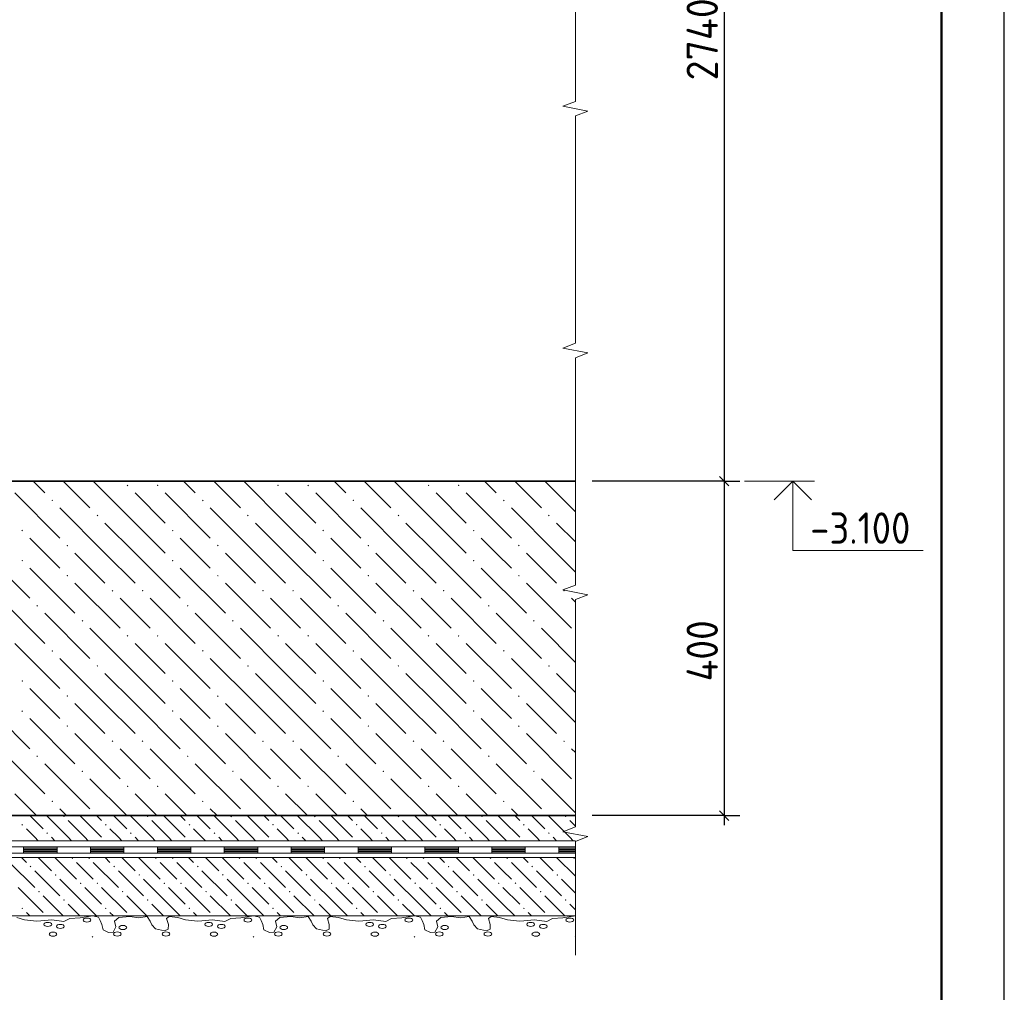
# Model space of a CAD drawing. Header units: millimetres. Extents: x 0 to 21000, y 0 to 14850.
# Tile 23 of 29: x 17075 to 21000, y 6456 to 10335. Entities that reach past the tile are written whole.
import ezdxf

# ---------------------------------------------------------------- set-up
doc = ezdxf.new("R2010")
doc.units = ezdxf.units.MM
for name, color, linetype, lineweight in [('Standard', 7, 'Continuous', 25), ('ЖБ Плита Фундамента верхний уровень', 7, 'Continuous', 35), ('Размерная линия_ общее', 7, 'Continuous', 13)]:
    doc.layers.add(name, color=color, linetype=linetype, lineweight=lineweight)
doc.styles.add('ISOCPEUR', font='txt')

msp = doc.modelspace()

# ---------------------------------------------------------------- hatches: boundary and pattern name
at = {"layer": 'Standard', "linetype": 'Continuous', "lineweight": 13, "transparency": 33554687}
for points in [[(17251.3, 7154.5), (17248.1, 7157.8), (17251.2, 7160.9), (17251.5, 7160.9), (17254.6, 7157.8)], [(17584.7, 7154.5), (17581.4, 7157.8), (17584.5, 7160.9), (17584.8, 7160.9), (17587.9, 7157.8)], [(17918, 7154.5), (17914.7, 7157.8), (17917.9, 7160.9), (17918.1, 7160.9), (17921.2, 7157.8)], [(18251.3, 7154.5), (18248.1, 7157.8), (18251.2, 7160.9), (18251.5, 7160.9), (18254.6, 7157.8)], [(18584.7, 7154.5), (18581.4, 7157.8), (18584.5, 7160.9), (18584.8, 7160.9), (18587.9, 7157.8)], [(18918, 7154.5), (18914.7, 7157.8), (18917.9, 7160.9), (18918.1, 7160.9), (18921.2, 7157.8)], [(19251.3, 7154.5), (19248.1, 7157.8), (19251.2, 7160.9), (19251.5, 7160.9), (19254.6, 7157.8)], [(17084.7, 7121.2), (17081.4, 7124.4), (17084.7, 7127.7), (17087.9, 7124.4)], [(17418, 7121.2), (17414.7, 7124.4), (17418, 7127.7), (17421.2, 7124.4)], [(17751.3, 7121.2), (17748.1, 7124.4), (17751.3, 7127.7), (17754.6, 7124.4)], [(18084.7, 7121.2), (18081.4, 7124.4), (18084.7, 7127.7), (18087.9, 7124.4)], [(18418, 7121.2), (18414.7, 7124.4), (18418, 7127.7), (18421.2, 7124.4)], [(18751.3, 7121.2), (18748.1, 7124.4), (18751.3, 7127.7), (18754.6, 7124.4)], [(19084.7, 7121.2), (19081.4, 7124.4), (19084.7, 7127.7), (19087.9, 7124.4)], [(17184.7, 7087.9), (17181.4, 7091.1), (17184.7, 7094.4), (17187.9, 7091.1)], [(17518, 7087.9), (17514.7, 7091.1), (17518, 7094.4), (17521.2, 7091.1)], [(17851.3, 7087.9), (17848.1, 7091.1), (17851.3, 7094.4), (17854.6, 7091.1)], [(18184.7, 7087.9), (18181.4, 7091.1), (18184.7, 7094.4), (18187.9, 7091.1)], [(18518, 7087.9), (18514.7, 7091.1), (18518, 7094.4), (18521.2, 7091.1)], [(18851.3, 7087.9), (18848.1, 7091.1), (18851.3, 7094.4), (18854.6, 7091.1)], [(19184.7, 7087.9), (19181.4, 7091.1), (19184.7, 7094.4), (19187.9, 7091.1)], [(17084.5, 7060.9), (17084.7, 7061), (17084.8, 7060.9)], [(17417.9, 7060.9), (17418, 7061), (17418.1, 7060.9)], [(17751.2, 7060.9), (17751.3, 7061), (17751.5, 7060.9)], [(18084.5, 7060.9), (18084.7, 7061), (18084.8, 7060.9)], [(18417.9, 7060.9), (18418, 7061), (18418.1, 7060.9)], [(18751.2, 7060.9), (18751.3, 7061), (18751.5, 7060.9)], [(19084.5, 7060.9), (19084.7, 7061), (19084.8, 7060.9)], [(17284.7, 6987.9), (17281.4, 6991.1), (17284.5, 6994.2), (17284.8, 6994.2), (17287.9, 6991.1)], [(17351.3, 6987.9), (17348.1, 6991.1), (17351.2, 6994.2), (17351.5, 6994.2), (17354.6, 6991.1)], [(17618, 6987.9), (17614.7, 6991.1), (17617.9, 6994.2), (17618.1, 6994.2), (17621.2, 6991.1)], [(17684.7, 6987.9), (17681.4, 6991.1), (17684.5, 6994.2), (17684.8, 6994.2), (17687.9, 6991.1)], [(17951.3, 6987.9), (17948.1, 6991.1), (17951.2, 6994.2), (17951.5, 6994.2), (17954.6, 6991.1)], [(18018, 6987.9), (18014.7, 6991.1), (18017.9, 6994.2), (18018.1, 6994.2), (18021.2, 6991.1)], [(18284.7, 6987.9), (18281.4, 6991.1), (18284.5, 6994.2), (18284.8, 6994.2), (18287.9, 6991.1)], [(18351.3, 6987.9), (18348.1, 6991.1), (18351.2, 6994.2), (18351.5, 6994.2), (18354.6, 6991.1)], [(18618, 6987.9), (18614.7, 6991.1), (18617.9, 6994.2), (18618.1, 6994.2), (18621.2, 6991.1)], [(18684.7, 6987.9), (18681.4, 6991.1), (18684.5, 6994.2), (18684.8, 6994.2), (18687.9, 6991.1)], [(18951.3, 6987.9), (18948.1, 6991.1), (18951.2, 6994.2), (18951.5, 6994.2), (18954.6, 6991.1)], [(19018, 6987.9), (19014.7, 6991.1), (19017.9, 6994.2), (19018.1, 6994.2), (19021.2, 6991.1)], [(19284.7, 6987.9), (19281.4, 6991.1), (19284.5, 6994.2), (19284.8, 6994.2), (19287.9, 6991.1)], [(17118, 6954.5), (17114.7, 6957.8), (17118, 6961), (17121.2, 6957.8)], [(17451.3, 6954.5), (17448.1, 6957.8), (17451.3, 6961), (17454.6, 6957.8)], [(17784.7, 6954.5), (17781.4, 6957.8), (17784.7, 6961), (17787.9, 6957.8)], [(18118, 6954.5), (18114.7, 6957.8), (18118, 6961), (18121.2, 6957.8)], [(18451.3, 6954.5), (18448.1, 6957.8), (18451.3, 6961), (18454.6, 6957.8)], [(18784.7, 6954.5), (18781.4, 6957.8), (18784.7, 6961), (18787.9, 6957.8)], [(19118, 6954.5), (19114.7, 6957.8), (19118, 6961), (19121.2, 6957.8)], [(17218, 6921.2), (17214.7, 6924.4), (17218, 6927.7), (17221.2, 6924.4)], [(17551.3, 6921.2), (17548.1, 6924.4), (17551.3, 6927.7), (17554.6, 6924.4)], [(17884.7, 6921.2), (17881.4, 6924.4), (17884.7, 6927.7), (17887.9, 6924.4)], [(18218, 6921.2), (18214.7, 6924.4), (18218, 6927.7), (18221.2, 6924.4)], [(18551.3, 6921.2), (18548.1, 6924.4), (18551.3, 6927.7), (18554.6, 6924.4)], [(18884.7, 6921.2), (18881.4, 6924.4), (18884.7, 6927.7), (18887.9, 6924.4)], [(19218, 6921.2), (19214.7, 6924.4), (19218, 6927.7), (19221.2, 6924.4)], [(17318, 6887.9), (17314.7, 6891.1), (17318, 6894.4), (17321.2, 6891.1)], [(17384.7, 6887.9), (17381.4, 6891.1), (17384.7, 6894.4), (17387.9, 6891.1)], [(17651.3, 6887.9), (17648.1, 6891.1), (17651.3, 6894.4), (17654.6, 6891.1)], [(17718, 6887.9), (17714.7, 6891.1), (17718, 6894.4), (17721.2, 6891.1)], [(17984.7, 6887.9), (17981.4, 6891.1), (17984.7, 6894.4), (17987.9, 6891.1)], [(18051.3, 6887.9), (18048.1, 6891.1), (18051.3, 6894.4), (18054.6, 6891.1)], [(18318, 6887.9), (18314.7, 6891.1), (18318, 6894.4), (18321.2, 6891.1)], [(18384.7, 6887.9), (18381.4, 6891.1), (18384.7, 6894.4), (18387.9, 6891.1)], [(18651.3, 6887.9), (18648.1, 6891.1), (18651.3, 6894.4), (18654.6, 6891.1)], [(18718, 6887.9), (18714.7, 6891.1), (18718, 6894.4), (18721.2, 6891.1)], [(18984.7, 6887.9), (18981.4, 6891.1), (18984.7, 6894.4), (18987.9, 6891.1)], [(19051.3, 6887.9), (19048.1, 6891.1), (19051.3, 6894.4), (19054.6, 6891.1)], [(17151.3, 6854.5), (17148.1, 6857.8), (17151.3, 6861), (17154.6, 6857.8)], [(17484.7, 6854.5), (17481.4, 6857.8), (17484.7, 6861), (17487.9, 6857.8)], [(17818, 6854.5), (17814.7, 6857.8), (17818, 6861), (17821.2, 6857.8)], [(18151.3, 6854.5), (18148.1, 6857.8), (18151.3, 6861), (18154.6, 6857.8)], [(18484.7, 6854.5), (18481.4, 6857.8), (18484.7, 6861), (18487.9, 6857.8)], [(18818, 6854.5), (18814.7, 6857.8), (18818, 6861), (18821.2, 6857.8)], [(19151.3, 6854.5), (19148.1, 6857.8), (19151.3, 6861), (19154.6, 6857.8)], [(17084.7, 6787.9), (17081.4, 6791.1), (17084.7, 6794.4), (17087.9, 6791.1)], [(17251.3, 6821.2), (17248.1, 6824.4), (17251.3, 6827.7), (17254.6, 6824.4)], [(17418, 6787.9), (17414.7, 6791.1), (17418, 6794.4), (17421.2, 6791.1)], [(17584.7, 6821.2), (17581.4, 6824.4), (17584.7, 6827.7), (17587.9, 6824.4)], [(17751.3, 6787.9), (17748.1, 6791.1), (17751.3, 6794.4), (17754.6, 6791.1)], [(17918, 6821.2), (17914.7, 6824.4), (17918, 6827.7), (17921.2, 6824.4)], [(18084.7, 6787.9), (18081.4, 6791.1), (18084.7, 6794.4), (18087.9, 6791.1)], [(18251.3, 6821.2), (18248.1, 6824.4), (18251.3, 6827.7), (18254.6, 6824.4)], [(18418, 6787.9), (18414.7, 6791.1), (18418, 6794.4), (18421.2, 6791.1)], [(18584.7, 6821.2), (18581.4, 6824.4), (18584.7, 6827.7), (18587.9, 6824.4)], [(18751.3, 6787.9), (18748.1, 6791.1), (18751.3, 6794.4), (18754.6, 6791.1)], [(18918, 6821.2), (18914.7, 6824.4), (18918, 6827.7), (18921.2, 6824.4)], [(19084.7, 6787.9), (19081.4, 6791.1), (19084.7, 6794.4), (19087.9, 6791.1)], [(19251.3, 6821.2), (19248.1, 6824.4), (19251.3, 6827.7), (19254.6, 6824.4)], [(17184.5, 6760.9), (17184.7, 6761), (17184.8, 6760.9)], [(17517.9, 6760.9), (17518, 6761), (17518.1, 6760.9)], [(17851.2, 6760.9), (17851.3, 6761), (17851.5, 6760.9)], [(18184.5, 6760.9), (18184.7, 6761), (18184.8, 6760.9)], [(18517.9, 6760.9), (18518, 6761), (18518.1, 6760.9)], [(18851.2, 6760.9), (18851.3, 6761), (18851.5, 6760.9)], [(19184.5, 6760.9), (19184.7, 6761), (19184.8, 6760.9)], [(17362, 6677.6), (17365.2, 6680.8), (17368.5, 6677.6), (17365.2, 6674.3)], [(18003.6, 6677.6), (18006.9, 6680.8), (18010.1, 6677.6), (18006.9, 6674.3)], [(18645.3, 6677.6), (18648.6, 6680.8), (18651.8, 6677.6), (18648.6, 6674.3)], [(19290.2, 6680.8), (19290.2, 6674.3), (19287, 6677.6)]]:
    msp.add_hatch(color=7, dxfattribs=at).paths.add_polyline_path(points, flags=16)
at = {"layer": 'ЖБ Плита Фундамента верхний уровень', "linetype": 'Continuous', "lineweight": 18, "transparency": 33554687}
for points in [[(17501.4, 8477.8), (17504.7, 8481), (17507.9, 8477.8), (17504.7, 8474.5)], [(17621.4, 8477.8), (17624.7, 8481), (17627.9, 8477.8), (17624.7, 8474.5)], [(18101.4, 8477.8), (18104.7, 8481), (18107.9, 8477.8), (18104.7, 8474.5)], [(18221.4, 8477.8), (18224.7, 8481), (18227.9, 8477.8), (18224.7, 8474.5)], [(18701.4, 8477.8), (18704.7, 8481), (18707.9, 8477.8), (18704.7, 8474.5)], [(18821.4, 8477.8), (18824.7, 8481), (18827.9, 8477.8), (18824.7, 8474.5)], [(17201.4, 8417.8), (17204.7, 8421), (17207.9, 8417.8), (17204.7, 8414.5)], [(17801.4, 8417.8), (17804.7, 8421), (17807.9, 8417.8), (17804.7, 8414.5)], [(18401.4, 8417.8), (18404.7, 8421), (18407.9, 8417.8), (18404.7, 8414.5)], [(19001.4, 8417.8), (19004.7, 8421), (19007.9, 8417.8), (19004.7, 8414.5)], [(17381.4, 8357.8), (17384.7, 8361), (17387.9, 8357.8), (17384.7, 8354.5)], [(17981.4, 8357.8), (17984.7, 8361), (17987.9, 8357.8), (17984.7, 8354.5)], [(18581.4, 8357.8), (18584.7, 8361), (18587.9, 8357.8), (18584.7, 8354.5)], [(19181.4, 8357.8), (19184.7, 8361), (19187.9, 8357.8), (19184.7, 8354.5)], [(17081.4, 8297.8), (17084.7, 8301), (17087.9, 8297.8), (17084.7, 8294.5)], [(17681.4, 8297.8), (17684.7, 8301), (17687.9, 8297.8), (17684.7, 8294.5)], [(18281.4, 8297.8), (18284.7, 8301), (18287.9, 8297.8), (18284.7, 8294.5)], [(18881.4, 8297.8), (18884.7, 8301), (18887.9, 8297.8), (18884.7, 8294.5)], [(17261.4, 8237.8), (17264.7, 8241), (17267.9, 8237.8), (17264.7, 8234.5)], [(17861.4, 8237.8), (17864.7, 8241), (17867.9, 8237.8), (17864.7, 8234.5)], [(18461.4, 8237.8), (18464.7, 8241), (18467.9, 8237.8), (18464.7, 8234.5)], [(19061.4, 8237.8), (19064.7, 8241), (19067.9, 8237.8), (19064.7, 8234.5)], [(17081.4, 8177.8), (17084.7, 8181), (17087.9, 8177.8), (17084.7, 8174.5)], [(17681.4, 8177.8), (17684.7, 8181), (17687.9, 8177.8), (17684.7, 8174.5)], [(18281.4, 8177.8), (18284.7, 8181), (18287.9, 8177.8), (18284.7, 8174.5)], [(18881.4, 8177.8), (18884.7, 8181), (18887.9, 8177.8), (18884.7, 8174.5)], [(17261.4, 8117.8), (17264.7, 8121), (17267.9, 8117.8), (17264.7, 8114.5)], [(17861.4, 8117.8), (17864.7, 8121), (17867.9, 8117.8), (17864.7, 8114.5)], [(18461.4, 8117.8), (18464.7, 8121), (18467.9, 8117.8), (18464.7, 8114.5)], [(19061.4, 8117.8), (19064.7, 8121), (19067.9, 8117.8), (19064.7, 8114.5)], [(17441.4, 8057.8), (17444.7, 8061), (17447.9, 8057.8), (17444.7, 8054.5)], [(17561.4, 8057.8), (17564.7, 8061), (17567.9, 8057.8), (17564.7, 8054.5)], [(18041.4, 8057.8), (18044.7, 8061), (18047.9, 8057.8), (18044.7, 8054.5)], [(18161.4, 8057.8), (18164.7, 8061), (18167.9, 8057.8), (18164.7, 8054.5)], [(18641.4, 8057.8), (18644.7, 8061), (18647.9, 8057.8), (18644.7, 8054.5)], [(18761.4, 8057.8), (18764.7, 8061), (18767.9, 8057.8), (18764.7, 8054.5)], [(19241.4, 8057.8), (19244.7, 8061), (19247.9, 8057.8), (19244.7, 8054.5)], [(17141.4, 7997.8), (17144.7, 8001), (17147.9, 7997.8), (17144.7, 7994.5)], [(17741.4, 7997.8), (17744.7, 8001), (17747.9, 7997.8), (17744.7, 7994.5)], [(18341.4, 7997.8), (18344.7, 8001), (18347.9, 7997.8), (18344.7, 7994.5)], [(18941.4, 7997.8), (18944.7, 8001), (18947.9, 7997.8), (18944.7, 7994.5)], [(17321.4, 7937.8), (17324.7, 7941), (17327.9, 7937.8), (17324.7, 7934.5)], [(17921.4, 7937.8), (17924.7, 7941), (17927.9, 7937.8), (17924.7, 7934.5)], [(18521.4, 7937.8), (18524.7, 7941), (18527.9, 7937.8), (18524.7, 7934.5)], [(19121.4, 7937.8), (19124.7, 7941), (19127.9, 7937.8), (19124.7, 7934.5)], [(17501.4, 7877.8), (17504.7, 7881), (17507.9, 7877.8), (17504.7, 7874.5)], [(17621.4, 7877.8), (17624.7, 7881), (17627.9, 7877.8), (17624.7, 7874.5)], [(18101.4, 7877.8), (18104.7, 7881), (18107.9, 7877.8), (18104.7, 7874.5)], [(18221.4, 7877.8), (18224.7, 7881), (18227.9, 7877.8), (18224.7, 7874.5)], [(18701.4, 7877.8), (18704.7, 7881), (18707.9, 7877.8), (18704.7, 7874.5)], [(18821.4, 7877.8), (18824.7, 7881), (18827.9, 7877.8), (18824.7, 7874.5)], [(17201.4, 7817.8), (17204.7, 7821), (17207.9, 7817.8), (17204.7, 7814.5)], [(17801.4, 7817.8), (17804.7, 7821), (17807.9, 7817.8), (17804.7, 7814.5)], [(18401.4, 7817.8), (18404.7, 7821), (18407.9, 7817.8), (18404.7, 7814.5)], [(19001.4, 7817.8), (19004.7, 7821), (19007.9, 7817.8), (19004.7, 7814.5)], [(17381.4, 7757.8), (17384.7, 7761), (17387.9, 7757.8), (17384.7, 7754.5)], [(17981.4, 7757.8), (17984.7, 7761), (17987.9, 7757.8), (17984.7, 7754.5)], [(18581.4, 7757.8), (18584.7, 7761), (18587.9, 7757.8), (18584.7, 7754.5)], [(19181.4, 7757.8), (19184.7, 7761), (19187.9, 7757.8), (19184.7, 7754.5)], [(17081.4, 7697.8), (17084.7, 7701), (17087.9, 7697.8), (17084.7, 7694.5)], [(17681.4, 7697.8), (17684.7, 7701), (17687.9, 7697.8), (17684.7, 7694.5)], [(18281.4, 7697.8), (18284.7, 7701), (18287.9, 7697.8), (18284.7, 7694.5)], [(18881.4, 7697.8), (18884.7, 7701), (18887.9, 7697.8), (18884.7, 7694.5)], [(17261.4, 7637.8), (17264.7, 7641), (17267.9, 7637.8), (17264.7, 7634.5)], [(17861.4, 7637.8), (17864.7, 7641), (17867.9, 7637.8), (17864.7, 7634.5)], [(18461.4, 7637.8), (18464.7, 7641), (18467.9, 7637.8), (18464.7, 7634.5)], [(19061.4, 7637.8), (19064.7, 7641), (19067.9, 7637.8), (19064.7, 7634.5)], [(17081.4, 7577.8), (17084.7, 7581), (17087.9, 7577.8), (17084.7, 7574.5)], [(17681.4, 7577.8), (17684.7, 7581), (17687.9, 7577.8), (17684.7, 7574.5)], [(18281.4, 7577.8), (18284.7, 7581), (18287.9, 7577.8), (18284.7, 7574.5)], [(18881.4, 7577.8), (18884.7, 7581), (18887.9, 7577.8), (18884.7, 7574.5)], [(17261.4, 7517.8), (17264.7, 7521), (17267.9, 7517.8), (17264.7, 7514.5)], [(17861.4, 7517.8), (17864.7, 7521), (17867.9, 7517.8), (17864.7, 7514.5)], [(18461.4, 7517.8), (18464.7, 7521), (18467.9, 7517.8), (18464.7, 7514.5)], [(19061.4, 7517.8), (19064.7, 7521), (19067.9, 7517.8), (19064.7, 7514.5)], [(17441.4, 7457.8), (17444.7, 7461), (17447.9, 7457.8), (17444.7, 7454.5)], [(17561.4, 7457.8), (17564.7, 7461), (17567.9, 7457.8), (17564.7, 7454.5)], [(18041.4, 7457.8), (18044.7, 7461), (18047.9, 7457.8), (18044.7, 7454.5)], [(18161.4, 7457.8), (18164.7, 7461), (18167.9, 7457.8), (18164.7, 7454.5)], [(18641.4, 7457.8), (18644.7, 7461), (18647.9, 7457.8), (18644.7, 7454.5)], [(18761.4, 7457.8), (18764.7, 7461), (18767.9, 7457.8), (18764.7, 7454.5)], [(19241.4, 7457.8), (19244.7, 7461), (19247.9, 7457.8), (19244.7, 7454.5)], [(17141.4, 7397.8), (17144.7, 7401), (17147.9, 7397.8), (17144.7, 7394.5)], [(17741.4, 7397.8), (17744.7, 7401), (17747.9, 7397.8), (17744.7, 7394.5)], [(18341.4, 7397.8), (18344.7, 7401), (18347.9, 7397.8), (18344.7, 7394.5)], [(18941.4, 7397.8), (18944.7, 7401), (18947.9, 7397.8), (18944.7, 7394.5)], [(17321.4, 7337.8), (17324.7, 7341), (17327.9, 7337.8), (17324.7, 7334.5)], [(17921.4, 7337.8), (17924.7, 7341), (17927.9, 7337.8), (17924.7, 7334.5)], [(18521.4, 7337.8), (18524.7, 7341), (18527.9, 7337.8), (18524.7, 7334.5)], [(19121.4, 7337.8), (19124.7, 7341), (19127.9, 7337.8), (19124.7, 7334.5)], [(17501.4, 7277.8), (17504.7, 7281), (17507.9, 7277.8), (17504.7, 7274.5)], [(17621.4, 7277.8), (17624.7, 7281), (17627.9, 7277.8), (17624.7, 7274.5)], [(18101.4, 7277.8), (18104.7, 7281), (18107.9, 7277.8), (18104.7, 7274.5)], [(18221.4, 7277.8), (18224.7, 7281), (18227.9, 7277.8), (18224.7, 7274.5)], [(18701.4, 7277.8), (18704.7, 7281), (18707.9, 7277.8), (18704.7, 7274.5)], [(18821.4, 7277.8), (18824.7, 7281), (18827.9, 7277.8), (18824.7, 7274.5)], [(17201.4, 7217.8), (17204.7, 7221), (17207.9, 7217.8), (17204.7, 7214.5)], [(17801.4, 7217.8), (17804.7, 7221), (17807.9, 7217.8), (17804.7, 7214.5)], [(18401.4, 7217.8), (18404.7, 7221), (18407.9, 7217.8), (18404.7, 7214.5)], [(19001.4, 7217.8), (19004.7, 7221), (19007.9, 7217.8), (19004.7, 7214.5)], [(17384.5, 7160.9), (17384.7, 7161), (17384.8, 7160.9)], [(17984.5, 7160.9), (17984.7, 7161), (17984.8, 7160.9)], [(18584.5, 7160.9), (18584.7, 7161), (18584.8, 7160.9)], [(19184.5, 7160.9), (19184.7, 7161), (19184.8, 7160.9)]]:
    msp.add_hatch(color=7, dxfattribs=at).paths.add_polyline_path(points, flags=16)

# ---------------------------------------------------------------- linework, layer by layer
at = {"layer": 'Standard', "color": 7, "linetype": 'Continuous', "lineweight": 35, "transparency": 33554687}
for p, q in [((20750, 13800), (20750, 10250)), ((20750, 13600), (20750, 10050))]:
    msp.add_line(p, q, dxfattribs=at)
at = {"layer": 'Standard', "color": 7, "linetype": 'Continuous', "lineweight": 13, "transparency": 33554687}
for p, q in [((19290.2, 10008.8), (19290.2, 10462)), ((19240.2, 9989.5), (19290.2, 10008.8)), ((19340.2, 9970.2), (19240.2, 9989.5)), ((19290.2, 9950.9), (19340.2, 9970.2)), ((19290.2, 9497.7), (19290.2, 9950.9)), ((19290.2, 9044.5), (19290.2, 9497.7)), ((19240.2, 9025.2), (19290.2, 9044.5)), ((19340.2, 9005.9), (19240.2, 9025.2)), ((19290.2, 8986.6), (19340.2, 9005.9)), ((19290.2, 8533.4), (19290.2, 8986.6)), ((19290.2, 8080.2), (19290.2, 8533.4)), ((19963.8, 8494.2), (20243.8, 8494.2)), ((19240.2, 8060.9), (19290.2, 8080.2)), ((19340.2, 8041.6), (19240.2, 8060.9)), ((19290.2, 8022.3), (19340.2, 8041.6)), ((19290.2, 7569.1), (19290.2, 8022.3)), ((19290.2, 7115.9), (19290.2, 7569.1)), ((19240.2, 7096.6), (19290.2, 7115.9)), ((19340.2, 7077.3), (19240.2, 7096.6)), ((19290.2, 7058), (19340.2, 7077.3)), ((19290.2, 6604.8), (19290.2, 7058)), ((14156.9, 6760.9), (19290.2, 6760.9)), ((19290.2, 6760.9), (19290.2, 6760.9))]:
    msp.add_line(p, q, dxfattribs=at)
at = {"layer": 'Standard', "color": 253, "linetype": 'Continuous', "lineweight": 13, "true_color": 0xababab, "transparency": 33554687}
for p, q in [((17114.9, 7160.9), (17168, 7107.8)), ((17268, 7074.4), (17181.5, 7160.9)), ((17334.7, 7141.1), (17314.9, 7160.9)), ((17381.5, 7160.9), (17401.3, 7141.1)), ((17448.2, 7160.9), (17501.3, 7107.8)), ((17601.3, 7074.4), (17514.9, 7160.9)), ((17668, 7141.1), (17648.2, 7160.9)), ((17714.9, 7160.9), (17734.7, 7141.1)), ((17781.5, 7160.9), (17834.7, 7107.8)), ((17934.7, 7074.4), (17848.2, 7160.9)), ((18001.3, 7141.1), (17981.5, 7160.9)), ((18048.2, 7160.9), (18068, 7141.1)), ((18114.9, 7160.9), (18168, 7107.8)), ((18268, 7074.4), (18181.5, 7160.9)), ((18334.7, 7141.1), (18314.9, 7160.9)), ((18381.5, 7160.9), (18401.3, 7141.1)), ((18448.2, 7160.9), (18501.3, 7107.8)), ((18601.3, 7074.4), (18514.9, 7160.9)), ((18668, 7141.1), (18648.2, 7160.9)), ((18714.9, 7160.9), (18734.7, 7141.1)), ((18781.5, 7160.9), (18834.7, 7107.8)), ((18934.7, 7074.4), (18848.2, 7160.9)), ((19001.3, 7141.1), (18981.5, 7160.9)), ((19048.2, 7160.9), (19068, 7141.1)), ((19114.9, 7160.9), (19168, 7107.8)), ((19268, 7074.4), (19181.5, 7160.9)), ((17134.7, 7074.4), (17101.3, 7107.8)), ((17268, 7141.1), (17334.7, 7074.4)), ((17334.7, 7141.1), (17401.3, 7074.4)), ((17468, 7074.4), (17434.7, 7107.8)), ((17601.3, 7141.1), (17668, 7074.4)), ((17668, 7141.1), (17734.7, 7074.4)), ((17801.3, 7074.4), (17768, 7107.8)), ((17934.7, 7141.1), (18001.3, 7074.4)), ((18001.3, 7141.1), (18068, 7074.4)), ((18134.7, 7074.4), (18101.3, 7107.8)), ((18268, 7141.1), (18334.7, 7074.4)), ((18334.7, 7141.1), (18401.3, 7074.4)), ((18468, 7074.4), (18434.7, 7107.8)), ((18601.3, 7141.1), (18668, 7074.4)), ((18668, 7141.1), (18734.7, 7074.4)), ((18801.3, 7074.4), (18768, 7107.8)), ((18934.7, 7141.1), (19001.3, 7074.4)), ((19001.3, 7141.1), (19068, 7074.4)), ((19134.7, 7074.4), (19101.3, 7107.8)), ((19268, 7141.1), (19290.2, 7118.9)), ((17148.2, 7060.9), (17134.7, 7074.4)), ((17201.3, 7074.4), (17214.9, 7060.9)), ((17268, 7074.4), (17281.5, 7060.9)), ((17334.7, 7074.4), (17348.2, 7060.9)), ((17481.5, 7060.9), (17468, 7074.4)), ((17534.7, 7074.4), (17548.2, 7060.9)), ((17601.3, 7074.4), (17614.9, 7060.9)), ((17668, 7074.4), (17681.5, 7060.9)), ((17814.9, 7060.9), (17801.3, 7074.4)), ((17868, 7074.4), (17881.5, 7060.9)), ((17934.7, 7074.4), (17948.2, 7060.9)), ((18001.3, 7074.4), (18014.9, 7060.9)), ((18148.2, 7060.9), (18134.7, 7074.4)), ((18201.3, 7074.4), (18214.9, 7060.9)), ((18268, 7074.4), (18281.5, 7060.9)), ((18334.7, 7074.4), (18348.2, 7060.9)), ((18481.5, 7060.9), (18468, 7074.4)), ((18534.7, 7074.4), (18548.2, 7060.9)), ((18601.3, 7074.4), (18614.9, 7060.9)), ((18668, 7074.4), (18681.5, 7060.9)), ((18814.9, 7060.9), (18801.3, 7074.4)), ((18868, 7074.4), (18881.5, 7060.9)), ((18934.7, 7074.4), (18948.2, 7060.9)), ((19001.3, 7074.4), (19014.9, 7060.9)), ((19148.2, 7060.9), (19134.7, 7074.4)), ((19201.3, 7074.4), (19214.9, 7060.9)), ((19268, 7074.4), (19281.5, 7060.9)), ((17081.5, 6994.2), (17101.3, 6974.4)), ((17148.2, 6994.2), (17201.3, 6941.1)), ((17214.9, 6994.2), (17301.3, 6907.8)), ((17414.9, 6994.2), (17434.7, 6974.4)), ((17481.5, 6994.2), (17534.7, 6941.1)), ((17548.2, 6994.2), (17634.7, 6907.8)), ((17748.2, 6994.2), (17768, 6974.4)), ((17814.9, 6994.2), (17868, 6941.1)), ((17881.5, 6994.2), (17968, 6907.8)), ((18081.5, 6994.2), (18101.3, 6974.4)), ((18148.2, 6994.2), (18201.3, 6941.1)), ((18214.9, 6994.2), (18301.3, 6907.8)), ((18414.9, 6994.2), (18434.7, 6974.4)), ((18481.5, 6994.2), (18534.7, 6941.1)), ((18548.2, 6994.2), (18634.7, 6907.8)), ((18748.2, 6994.2), (18768, 6974.4)), ((18814.9, 6994.2), (18868, 6941.1)), ((18881.5, 6994.2), (18968, 6907.8)), ((19081.5, 6994.2), (19101.3, 6974.4)), ((19148.2, 6994.2), (19201.3, 6941.1)), ((19214.9, 6994.2), (19290.2, 6918.9)), ((17034.7, 6974.4), (17134.7, 6874.4)), ((17334.7, 6941.1), (17301.3, 6974.4)), ((17368, 6974.4), (17468, 6874.4)), ((17668, 6941.1), (17634.7, 6974.4)), ((17701.3, 6974.4), (17801.3, 6874.4)), ((18001.3, 6941.1), (17968, 6974.4)), ((18034.7, 6974.4), (18134.7, 6874.4)), ((18334.7, 6941.1), (18301.3, 6974.4)), ((18368, 6974.4), (18468, 6874.4)), ((18668, 6941.1), (18634.7, 6974.4)), ((18701.3, 6974.4), (18801.3, 6874.4)), ((19001.3, 6941.1), (18968, 6974.4)), ((19034.7, 6974.4), (19134.7, 6874.4)), ((17134.7, 6941.1), (17234.7, 6841.1)), ((17368, 6907.8), (17334.7, 6941.1)), ((17468, 6941.1), (17568, 6841.1)), ((17701.3, 6907.8), (17668, 6941.1)), ((17801.3, 6941.1), (17901.3, 6841.1)), ((18034.7, 6907.8), (18001.3, 6941.1)), ((18134.7, 6941.1), (18234.7, 6841.1)), ((18368, 6907.8), (18334.7, 6941.1)), ((18468, 6941.1), (18568, 6841.1)), ((18701.3, 6907.8), (18668, 6941.1)), ((18801.3, 6941.1), (18901.3, 6841.1)), ((19034.7, 6907.8), (19001.3, 6941.1)), ((19134.7, 6941.1), (19234.7, 6841.1)), ((17068, 6874.4), (17168, 6774.4)), ((17334.7, 6807.8), (17234.7, 6907.8)), ((17334.7, 6874.4), (17401.3, 6807.8)), ((17401.3, 6874.4), (17501.3, 6774.4)), ((17668, 6807.8), (17568, 6907.8)), ((17668, 6874.4), (17734.7, 6807.8)), ((17734.7, 6874.4), (17834.7, 6774.4)), ((18001.3, 6807.8), (17901.3, 6907.8)), ((18001.3, 6874.4), (18068, 6807.8)), ((18068, 6874.4), (18168, 6774.4)), ((18334.7, 6807.8), (18234.7, 6907.8)), ((18334.7, 6874.4), (18401.3, 6807.8)), ((18401.3, 6874.4), (18501.3, 6774.4)), ((18668, 6807.8), (18568, 6907.8)), ((18668, 6874.4), (18734.7, 6807.8)), ((18734.7, 6874.4), (18834.7, 6774.4)), ((19001.3, 6807.8), (18901.3, 6907.8)), ((19001.3, 6874.4), (19068, 6807.8)), ((19068, 6874.4), (19168, 6774.4)), ((19290.2, 6852.2), (19234.7, 6907.8)), ((17248.2, 6760.9), (17168, 6841.1)), ((17581.5, 6760.9), (17501.3, 6841.1)), ((17914.9, 6760.9), (17834.7, 6841.1)), ((18248.2, 6760.9), (18168, 6841.1)), ((18581.5, 6760.9), (18501.3, 6841.1)), ((18914.9, 6760.9), (18834.7, 6841.1)), ((19248.2, 6760.9), (19168, 6841.1)), ((17268, 6807.8), (17314.9, 6760.9)), ((17334.7, 6807.8), (17381.5, 6760.9)), ((17601.3, 6807.8), (17648.2, 6760.9)), ((17668, 6807.8), (17714.9, 6760.9)), ((17934.7, 6807.8), (17981.5, 6760.9)), ((18001.3, 6807.8), (18048.2, 6760.9)), ((18268, 6807.8), (18314.9, 6760.9)), ((18334.7, 6807.8), (18381.5, 6760.9)), ((18601.3, 6807.8), (18648.2, 6760.9)), ((18668, 6807.8), (18714.9, 6760.9)), ((18934.7, 6807.8), (18981.5, 6760.9)), ((19001.3, 6807.8), (19048.2, 6760.9)), ((19268, 6807.8), (19290.2, 6785.5)), ((17114.9, 6760.9), (17101.3, 6774.4)), ((17448.2, 6760.9), (17434.7, 6774.4)), ((17781.5, 6760.9), (17768, 6774.4)), ((18114.9, 6760.9), (18101.3, 6774.4)), ((18448.2, 6760.9), (18434.7, 6774.4)), ((18781.5, 6760.9), (18768, 6774.4)), ((19114.9, 6760.9), (19101.3, 6774.4))]:
    msp.add_line(p, q, dxfattribs=at)
at = {"layer": 'Standard', "color": 7, "linetype": 'Continuous', "lineweight": 18, "transparency": 33554687}
for p, q in [((16823.6, 7035.9), (17090.2, 7035.9)), ((17090.2, 7035.9), (17356.9, 7035.9)), ((17090.2, 7035.9), (17090.2, 7010.9)), ((17090.2, 7035.9), (17090.2, 7010.9)), ((17090.2, 7030.9), (17223.6, 7030.9)), ((17223.6, 7035.9), (17223.6, 7010.9)), ((17356.9, 7035.9), (17623.6, 7035.9)), ((17356.9, 7035.9), (17356.9, 7010.9)), ((17356.9, 7035.9), (17356.9, 7010.9)), ((17356.9, 7030.9), (17490.2, 7030.9)), ((17490.2, 7035.9), (17490.2, 7010.9)), ((17623.6, 7035.9), (17890.2, 7035.9)), ((17623.6, 7035.9), (17623.6, 7010.9)), ((17623.6, 7035.9), (17623.6, 7010.9)), ((17623.6, 7030.9), (17756.9, 7030.9)), ((17756.9, 7035.9), (17756.9, 7010.9)), ((17890.2, 7035.9), (18156.9, 7035.9)), ((17890.2, 7035.9), (17890.2, 7010.9)), ((17890.2, 7035.9), (17890.2, 7010.9)), ((17890.2, 7030.9), (18023.6, 7030.9)), ((18023.6, 7035.9), (18023.6, 7010.9)), ((18156.9, 7035.9), (18423.6, 7035.9)), ((18156.9, 7035.9), (18156.9, 7010.9)), ((18156.9, 7035.9), (18156.9, 7010.9)), ((18156.9, 7030.9), (18290.2, 7030.9)), ((18290.2, 7035.9), (18290.2, 7010.9)), ((18423.6, 7035.9), (18690.2, 7035.9)), ((18423.6, 7035.9), (18423.6, 7010.9)), ((18423.6, 7035.9), (18423.6, 7010.9)), ((18423.6, 7030.9), (18556.9, 7030.9)), ((18556.9, 7035.9), (18556.9, 7010.9)), ((18690.2, 7035.9), (18956.9, 7035.9)), ((18690.2, 7035.9), (18690.2, 7010.9)), ((18690.2, 7035.9), (18690.2, 7010.9)), ((18690.2, 7030.9), (18823.6, 7030.9)), ((18823.6, 7035.9), (18823.6, 7010.9)), ((18956.9, 7035.9), (19223.6, 7035.9)), ((18956.9, 7035.9), (18956.9, 7010.9)), ((18956.9, 7035.9), (18956.9, 7010.9)), ((18956.9, 7030.9), (19090.2, 7030.9)), ((19090.2, 7035.9), (19090.2, 7010.9)), ((19223.6, 7035.9), (19290.2, 7035.9)), ((19223.6, 7035.9), (19223.6, 7010.9)), ((19223.6, 7035.9), (19223.6, 7010.9)), ((19223.6, 7030.9), (19290.2, 7030.9)), ((16823.6, 7010.9), (17090.2, 7010.9)), ((17090.2, 7025.9), (17223.6, 7025.9)), ((17090.2, 7020.9), (17223.6, 7020.9)), ((17090.2, 7015.9), (17223.6, 7015.9)), ((17090.2, 7010.9), (17356.9, 7010.9)), ((17356.9, 7025.9), (17490.2, 7025.9)), ((17356.9, 7020.9), (17490.2, 7020.9)), ((17356.9, 7015.9), (17490.2, 7015.9)), ((17356.9, 7010.9), (17623.6, 7010.9)), ((17623.6, 7025.9), (17756.9, 7025.9)), ((17623.6, 7020.9), (17756.9, 7020.9)), ((17623.6, 7015.9), (17756.9, 7015.9)), ((17623.6, 7010.9), (17890.2, 7010.9)), ((17890.2, 7025.9), (18023.6, 7025.9)), ((17890.2, 7020.9), (18023.6, 7020.9)), ((17890.2, 7015.9), (18023.6, 7015.9)), ((17890.2, 7010.9), (18156.9, 7010.9)), ((18156.9, 7025.9), (18290.2, 7025.9)), ((18156.9, 7020.9), (18290.2, 7020.9)), ((18156.9, 7015.9), (18290.2, 7015.9)), ((18156.9, 7010.9), (18423.6, 7010.9)), ((18423.6, 7025.9), (18556.9, 7025.9)), ((18423.6, 7020.9), (18556.9, 7020.9)), ((18423.6, 7015.9), (18556.9, 7015.9)), ((18423.6, 7010.9), (18690.2, 7010.9)), ((18690.2, 7025.9), (18823.6, 7025.9)), ((18690.2, 7020.9), (18823.6, 7020.9)), ((18690.2, 7015.9), (18823.6, 7015.9)), ((18690.2, 7010.9), (18956.9, 7010.9)), ((18956.9, 7025.9), (19090.2, 7025.9)), ((18956.9, 7020.9), (19090.2, 7020.9)), ((18956.9, 7015.9), (19090.2, 7015.9)), ((18956.9, 7010.9), (19223.6, 7010.9)), ((19223.6, 7025.9), (19290.2, 7025.9)), ((19223.6, 7020.9), (19290.2, 7020.9)), ((19223.6, 7015.9), (19290.2, 7015.9)), ((19223.6, 7010.9), (19290.2, 7010.9))]:
    msp.add_line(p, q, dxfattribs=at)
at = {"layer": 'Standard', "color": 7, "linetype": 'Continuous', "lineweight": 25, "transparency": 33554687}
msp.add_lwpolyline([(0, 0), (21000, 0), (21000, 14850), (0, 14850), (0, 0)], close=True, dxfattribs=at)
at = {"layer": 'Standard', "color": 7, "linetype": 'Continuous', "lineweight": 50, "transparency": 33554687}
msp.add_lwpolyline([(1000, 14600), (20750, 14600), (20750, 250), (1000, 250), (1000, 14600)], close=True, dxfattribs=at)
at = {"layer": 'Standard', "color": 7, "linetype": 'Continuous', "lineweight": 35, "transparency": 33554687}
msp.add_lwpolyline([(20230.9, 8420), (20156.6, 8494.2), (20082.4, 8420)], dxfattribs=at)
at = {"layer": 'Standard', "color": 7, "linetype": 'Continuous', "lineweight": 13, "transparency": 33554687}
for points in [[(20156.6, 8494.2), (20156.6, 8217.6), (20676.2, 8217.6)], [(14823.6, 7160.9), (14823.6, 7060.9), (19290.2, 7060.9)], [(19290.2, 6994.2), (14156.9, 6994.2), (14156.9, 6760.9), (19290.2, 6760.9)], [(17063, 6755), (17093.8, 6744.8), (17141.9, 6740.2), (17159.2, 6741.3), (17202.2, 6745.1), (17251, 6738.7), (17274.1, 6750.3), (17315.2, 6753.9), (17365.2, 6760.9)], [(17365.2, 6760.9), (17389, 6756.6), (17396, 6743.3), (17402.4, 6726.9), (17406.9, 6706.1), (17429.4, 6694.2), (17446.7, 6696.8), (17458.3, 6716.8), (17453.1, 6740.6), (17470.5, 6754.6), (17513.4, 6759.2), (17549.4, 6752.7), (17582.7, 6758.6), (17594.9, 6740.5), (17602, 6725.1), (17616.1, 6709.1), (17652, 6702.1), (17666.8, 6708.8), (17667.4, 6726.3), (17660.4, 6750.6), (17670.7, 6759.1), (17704.7, 6755), (17735.5, 6744.8), (17783.6, 6740.2), (17800.9, 6741.3), (17843.9, 6745.1), (17892.7, 6738.7), (17915.8, 6750.3), (17956.8, 6753.9), (18006.9, 6760.9)], [(18006.9, 6760.9), (18030.6, 6756.6), (18037.7, 6743.3), (18044.1, 6726.9), (18048.6, 6706.1), (18071.1, 6694.2), (18088.4, 6696.8), (18099.9, 6716.8), (18094.8, 6740.6), (18112.1, 6754.6), (18155.1, 6759.2), (18191, 6752.7), (18224.4, 6758.6), (18236.6, 6740.5), (18243.7, 6725.1), (18257.8, 6709.1), (18293.7, 6702.1), (18308.5, 6708.8), (18309.1, 6726.3), (18302.1, 6750.6), (18312.3, 6759.1), (18346.3, 6755), (18377.1, 6744.8), (18425.3, 6740.2), (18442.6, 6741.3), (18485.6, 6745.1), (18534.3, 6738.7), (18557.4, 6750.3), (18598.5, 6753.9), (18648.6, 6760.9)], [(18648.6, 6760.9), (18672.3, 6756.6), (18679.4, 6743.3), (18685.8, 6726.9), (18690.3, 6706.1), (18712.7, 6694.2), (18730, 6696.8), (18741.6, 6716.8), (18736.5, 6740.6), (18753.8, 6754.6), (18796.8, 6759.2), (18832.7, 6752.7), (18866.1, 6758.6), (18878.3, 6740.5), (18885.3, 6725.1), (18899.5, 6709.1), (18935.4, 6702.1), (18950.1, 6708.8), (18950.8, 6726.3), (18943.7, 6750.6), (18954, 6759.1), (18988, 6755), (19018.8, 6744.8), (19066.9, 6740.2), (19084.2, 6741.3), (19127.2, 6745.1), (19176, 6738.7), (19199.1, 6750.3), (19240.2, 6753.9), (19290.2, 6760.9)]]:
    msp.add_lwpolyline(points, dxfattribs=at)
for centre in [(17342.8, 6744.4), (17984.4, 6744.4), (18626.1, 6744.4), (19267.8, 6744.4), (17186.8, 6727.1), (17236.9, 6719.2), (17485.9, 6714.8), (17828.5, 6727.1), (17878.6, 6719.2), (18127.5, 6714.8), (18470.2, 6727.1), (18520.2, 6719.2), (18769.2, 6714.8), (19111.8, 6727.1), (19161.9, 6719.2), (17207.4, 6688.2), (17464, 6688.8), (17657.8, 6688.8), (17849, 6688.2), (18105.7, 6688.8), (18299.5, 6688.8), (18490.7, 6688.2), (18747.4, 6688.8), (18941.2, 6688.8), (19132.4, 6688.2)]:
    msp.add_ellipse(centre, major_axis=(15.4, 0), ratio=0.524892, dxfattribs=at)
at = {"layer": 'ЖБ Плита Фундамента верхний уровень', "color": 7, "linetype": 'Continuous', "lineweight": 35, "transparency": 33554687}
for p, q in [((19290.2, 8494.2), (16656.9, 8494.2)), ((14823.6, 7160.9), (19290.2, 7160.9))]:
    msp.add_line(p, q, dxfattribs=at)
at = {"layer": 'ЖБ Плита Фундамента верхний уровень', "color": 251, "linetype": 'Continuous', "lineweight": 18, "true_color": 0x575757, "transparency": 33554687}
for p, q in [((17128.2, 8494.2), (17174.7, 8447.8)), ((17248.2, 8494.2), (17354.7, 8387.8)), ((17534.7, 8327.8), (17368.2, 8494.2)), ((17728.2, 8494.2), (17774.7, 8447.8)), ((17848.2, 8494.2), (17954.7, 8387.8)), ((18134.7, 8327.8), (17968.2, 8494.2)), ((18328.2, 8494.2), (18374.7, 8447.8)), ((18448.2, 8494.2), (18554.7, 8387.8)), ((18734.7, 8327.8), (18568.2, 8494.2)), ((18928.2, 8494.2), (18974.7, 8447.8)), ((19048.2, 8494.2), (19154.7, 8387.8)), ((19290.2, 8372.2), (19168.2, 8494.2)), ((17054.7, 8447.8), (17234.7, 8267.8)), ((17534.7, 8447.8), (17654.7, 8327.8)), ((17654.7, 8447.8), (17834.7, 8267.8)), ((18134.7, 8447.8), (18254.7, 8327.8)), ((18254.7, 8447.8), (18434.7, 8267.8)), ((18734.7, 8447.8), (18854.7, 8327.8)), ((18854.7, 8447.8), (19034.7, 8267.8)), ((17414.7, 8207.8), (17234.7, 8387.8)), ((18014.7, 8207.8), (17834.7, 8387.8)), ((18614.7, 8207.8), (18434.7, 8387.8)), ((19214.7, 8207.8), (19034.7, 8387.8)), ((17414.7, 8327.8), (17534.7, 8207.8)), ((17534.7, 8327.8), (17654.7, 8207.8)), ((18014.7, 8327.8), (18134.7, 8207.8)), ((18134.7, 8327.8), (18254.7, 8207.8)), ((18614.7, 8327.8), (18734.7, 8207.8)), ((18734.7, 8327.8), (18854.7, 8207.8)), ((19214.7, 8327.8), (19290.2, 8252.2)), ((17174.7, 8207.8), (17114.7, 8267.8)), ((17774.7, 8207.8), (17714.7, 8267.8)), ((18374.7, 8207.8), (18314.7, 8267.8)), ((18974.7, 8207.8), (18914.7, 8267.8)), ((16934.7, 8207.8), (17114.7, 8027.8)), ((17234.7, 8147.8), (17174.7, 8207.8)), ((17294.7, 8207.8), (17414.7, 8087.8)), ((17414.7, 8207.8), (17534.7, 8087.8)), ((17534.7, 8207.8), (17714.7, 8027.8)), ((17834.7, 8147.8), (17774.7, 8207.8)), ((17894.7, 8207.8), (18014.7, 8087.8)), ((18014.7, 8207.8), (18134.7, 8087.8)), ((18134.7, 8207.8), (18314.7, 8027.8)), ((18434.7, 8147.8), (18374.7, 8207.8)), ((18494.7, 8207.8), (18614.7, 8087.8)), ((18614.7, 8207.8), (18734.7, 8087.8)), ((18734.7, 8207.8), (18914.7, 8027.8)), ((19034.7, 8147.8), (18974.7, 8207.8)), ((19094.7, 8207.8), (19214.7, 8087.8)), ((19214.7, 8207.8), (19290.2, 8132.2)), ((17114.7, 8147.8), (17294.7, 7967.8)), ((17714.7, 8147.8), (17894.7, 7967.8)), ((18314.7, 8147.8), (18494.7, 7967.8)), ((18914.7, 8147.8), (19094.7, 7967.8)), ((17294.7, 8087.8), (17474.7, 7907.8)), ((17894.7, 8087.8), (18074.7, 7907.8)), ((18494.7, 8087.8), (18674.7, 7907.8)), ((19094.7, 8087.8), (19274.7, 7907.8)), ((16994.7, 8027.8), (17174.7, 7847.8)), ((17534.7, 7967.8), (17474.7, 8027.8)), ((17594.7, 8027.8), (17774.7, 7847.8)), ((18134.7, 7967.8), (18074.7, 8027.8)), ((18194.7, 8027.8), (18374.7, 7847.8)), ((18734.7, 7967.8), (18674.7, 8027.8)), ((18794.7, 8027.8), (18974.7, 7847.8)), ((19290.2, 8012.2), (19274.7, 8027.8)), ((17174.7, 7967.8), (17354.7, 7787.8)), ((17594.7, 7907.8), (17534.7, 7967.8)), ((17774.7, 7967.8), (17954.7, 7787.8)), ((18194.7, 7907.8), (18134.7, 7967.8)), ((18374.7, 7967.8), (18554.7, 7787.8)), ((18794.7, 7907.8), (18734.7, 7967.8)), ((18974.7, 7967.8), (19154.7, 7787.8)), ((17534.7, 7727.8), (17354.7, 7907.8)), ((18134.7, 7727.8), (17954.7, 7907.8)), ((18734.7, 7727.8), (18554.7, 7907.8)), ((19290.2, 7772.2), (19154.7, 7907.8)), ((17054.7, 7847.8), (17234.7, 7667.8)), ((17534.7, 7847.8), (17654.7, 7727.8)), ((17654.7, 7847.8), (17834.7, 7667.8)), ((18134.7, 7847.8), (18254.7, 7727.8)), ((18254.7, 7847.8), (18434.7, 7667.8)), ((18734.7, 7847.8), (18854.7, 7727.8)), ((18854.7, 7847.8), (19034.7, 7667.8)), ((17414.7, 7607.8), (17234.7, 7787.8)), ((18014.7, 7607.8), (17834.7, 7787.8)), ((18614.7, 7607.8), (18434.7, 7787.8)), ((19214.7, 7607.8), (19034.7, 7787.8)), ((17414.7, 7727.8), (17534.7, 7607.8)), ((17534.7, 7727.8), (17654.7, 7607.8)), ((18014.7, 7727.8), (18134.7, 7607.8)), ((18134.7, 7727.8), (18254.7, 7607.8)), ((18614.7, 7727.8), (18734.7, 7607.8)), ((18734.7, 7727.8), (18854.7, 7607.8)), ((19214.7, 7727.8), (19290.2, 7652.2)), ((17174.7, 7607.8), (17114.7, 7667.8)), ((17774.7, 7607.8), (17714.7, 7667.8)), ((18374.7, 7607.8), (18314.7, 7667.8)), ((18974.7, 7607.8), (18914.7, 7667.8)), ((16934.7, 7607.8), (17114.7, 7427.8)), ((17234.7, 7547.8), (17174.7, 7607.8)), ((17294.7, 7607.8), (17414.7, 7487.8)), ((17414.7, 7607.8), (17534.7, 7487.8)), ((17534.7, 7607.8), (17714.7, 7427.8)), ((17834.7, 7547.8), (17774.7, 7607.8)), ((17894.7, 7607.8), (18014.7, 7487.8)), ((18014.7, 7607.8), (18134.7, 7487.8)), ((18134.7, 7607.8), (18314.7, 7427.8)), ((18434.7, 7547.8), (18374.7, 7607.8)), ((18494.7, 7607.8), (18614.7, 7487.8)), ((18614.7, 7607.8), (18734.7, 7487.8)), ((18734.7, 7607.8), (18914.7, 7427.8)), ((19034.7, 7547.8), (18974.7, 7607.8)), ((19094.7, 7607.8), (19214.7, 7487.8)), ((19214.7, 7607.8), (19290.2, 7532.2)), ((17114.7, 7547.8), (17294.7, 7367.8)), ((17714.7, 7547.8), (17894.7, 7367.8)), ((18314.7, 7547.8), (18494.7, 7367.8)), ((18914.7, 7547.8), (19094.7, 7367.8)), ((17294.7, 7487.8), (17474.7, 7307.8)), ((17894.7, 7487.8), (18074.7, 7307.8)), ((18494.7, 7487.8), (18674.7, 7307.8)), ((19094.7, 7487.8), (19274.7, 7307.8)), ((16994.7, 7427.8), (17174.7, 7247.8)), ((17534.7, 7367.8), (17474.7, 7427.8)), ((17594.7, 7427.8), (17774.7, 7247.8)), ((18134.7, 7367.8), (18074.7, 7427.8)), ((18194.7, 7427.8), (18374.7, 7247.8)), ((18734.7, 7367.8), (18674.7, 7427.8)), ((18794.7, 7427.8), (18974.7, 7247.8)), ((19290.2, 7412.2), (19274.7, 7427.8)), ((17174.7, 7367.8), (17354.7, 7187.8)), ((17594.7, 7307.8), (17534.7, 7367.8)), ((17774.7, 7367.8), (17954.7, 7187.8)), ((18194.7, 7307.8), (18134.7, 7367.8)), ((18374.7, 7367.8), (18554.7, 7187.8)), ((18794.7, 7307.8), (18734.7, 7367.8)), ((18974.7, 7367.8), (19154.7, 7187.8)), ((17501.5, 7160.9), (17354.7, 7307.8)), ((18101.5, 7160.9), (17954.7, 7307.8)), ((18701.5, 7160.9), (18554.7, 7307.8)), ((19290.2, 7172.2), (19154.7, 7307.8)), ((17054.7, 7247.8), (17141.5, 7160.9)), ((17534.7, 7247.8), (17621.5, 7160.9)), ((17654.7, 7247.8), (17741.5, 7160.9)), ((18134.7, 7247.8), (18221.5, 7160.9)), ((18254.7, 7247.8), (18341.5, 7160.9)), ((18734.7, 7247.8), (18821.5, 7160.9)), ((18854.7, 7247.8), (18941.5, 7160.9)), ((17261.5, 7160.9), (17234.7, 7187.8)), ((17861.5, 7160.9), (17834.7, 7187.8)), ((18461.5, 7160.9), (18434.7, 7187.8)), ((19061.5, 7160.9), (19034.7, 7187.8))]:
    msp.add_line(p, q, dxfattribs=at)
at = {"layer": 'Размерная линия_ общее', "color": 7, "linetype": 'Continuous', "lineweight": -3, "transparency": 33554687}
for p, q in [((19883.3, 12040.9), (19883.3, 8494.2)), ((19883.3, 8494.2), (19883.3, 7160.9)), ((19883.3, 7160.9), (19883.3, 7123.4))]:
    msp.add_line(p, q, dxfattribs=at)
at = {"layer": 'Размерная линия_ общее', "color": 253, "linetype": 'Continuous', "lineweight": -3, "true_color": 0xa0a0a0, "transparency": 33554687}
for p, q in [((19883.3, 8494.2), (19820.8, 8494.2)), ((19883.3, 8494.2), (19945.8, 8494.2)), ((19883.3, 7160.9), (19356.9, 7160.9)), ((19883.3, 7160.9), (19820.8, 7160.9)), ((19883.3, 7160.9), (19945.8, 7160.9))]:
    msp.add_line(p, q, dxfattribs=at)
at = {"layer": 'Размерная линия_ общее', "color": 7, "linetype": 'Continuous', "lineweight": 25, "transparency": 33554687}
for p, q in [((19864.5, 8513), (19902, 8475.5)), ((19864.5, 7179.6), (19902, 7142.1))]:
    msp.add_line(p, q, dxfattribs=at)
at = {"layer": 'Размерная линия_ общее', "color": 253, "linetype": 'Continuous', "lineweight": -3, "true_color": 0xa0a0a0, "transparency": 33554687}
msp.add_lwpolyline([(19883.3, 8494.2), (19877, 8494.2), (19877, 8494.2), (19356.9, 8494.2)], dxfattribs=at)

# ---------------------------------------------------------------- texts
at = {"layer": 'Standard', "color": 7, "linetype": 'Continuous', "lineweight": 25, "transparency": 33554687, "insert": (20226.2, 8245.1), "char_height": 125, "width": 505.886, "attachment_point": 7, "style": 'ISOCPEUR'}
msp.add_mtext('\\W0.90;-3.100', dxfattribs=at)
at = {"layer": 'Размерная линия_ общее', "color": 7, "linetype": 'Continuous', "lineweight": 25, "transparency": 33554687, "char_height": 125, "attachment_point": 7, "rotation": 90, "style": 'ISOCPEUR'}
for s, insert, width in [('\\W0.93;2740', (19858.3, 10092.6), 420.67), ('\\W0.92;400', (19858.3, 7696.3), 332.07)]:
    msp.add_mtext(s, dxfattribs=dict(at, insert=insert, width=width))

doc.saveas('drawing.dxf')
